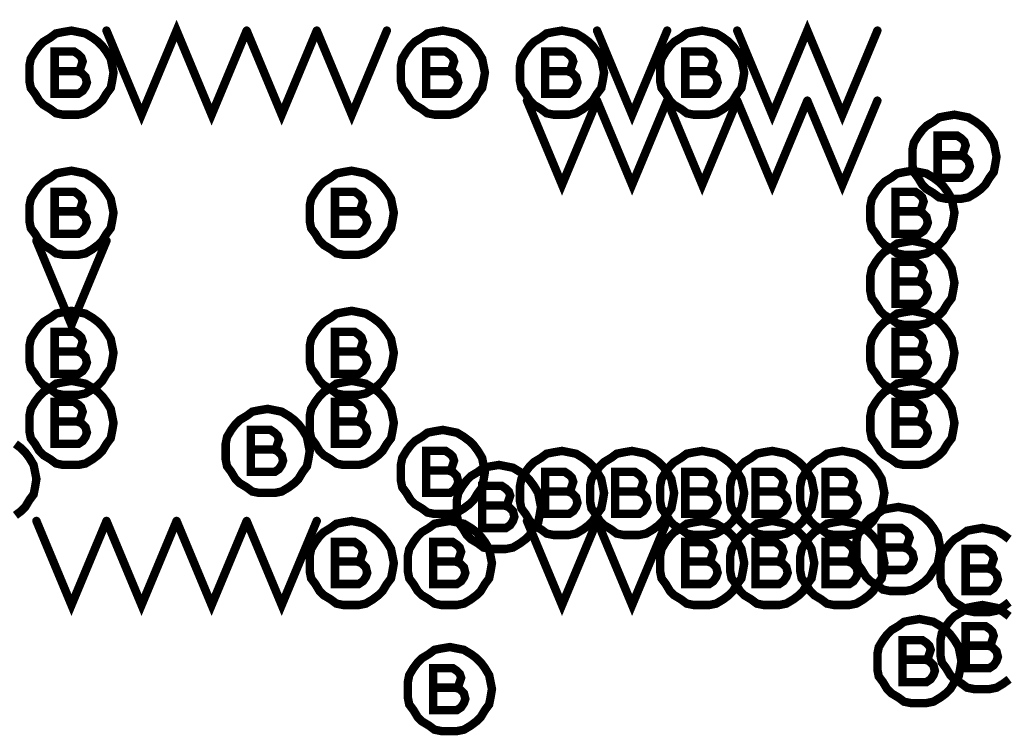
# Model space of a CAD drawing. Extents: x 28 to 61, y 24.9 to 46.
# Tile 30 of 96: x 35.5 to 36.2, y 32.7 to 33.2. Entities that reach past the tile are written whole.
import ezdxf

# ---------------------------------------------------------------- set-up
doc = ezdxf.new("R2010")
doc.units = 0
doc.layers.add('1', color=2, linetype='CONTINUOUS')

msp = doc.modelspace()

# ---------------------------------------------------------------- linework, layer by layer
at = {"layer": '1', "const_width": 0.006}
for points in [[(35.58, 33.19), (35.605, 33.13), (35.63, 33.19), (35.655, 33.13), (35.68, 33.19)], [(36.03, 33.19), (36.055, 33.13), (36.08, 33.19), (36.105, 33.13), (36.13, 33.19)], [(35.585, 33.16), (35.584, 33.165), (35.583, 33.17), (35.58, 33.175), (35.577, 33.179), (35.574, 33.182), (35.57, 33.185), (35.565, 33.188), (35.56, 33.189), (35.555, 33.19), (35.549, 33.189), (35.544, 33.188), (35.54, 33.185), (35.535, 33.182), (35.532, 33.179), (35.529, 33.175), (35.526, 33.17), (35.525, 33.165), (35.525, 33.16), (35.525, 33.154), (35.526, 33.149), (35.529, 33.145), (35.532, 33.14), (35.535, 33.137), (35.54, 33.134), (35.544, 33.131), (35.549, 33.13), (35.555, 33.13), (35.56, 33.13), (35.565, 33.131), (35.57, 33.134), (35.574, 33.137), (35.577, 33.14), (35.58, 33.145), (35.583, 33.149), (35.584, 33.154), (35.585, 33.16)], [(35.68, 33.19), (35.705, 33.13), (35.73, 33.19)], [(35.73, 33.19), (35.755, 33.13), (35.78, 33.19)], [(35.85, 33.16), (35.849, 33.165), (35.848, 33.17), (35.845, 33.175), (35.842, 33.179), (35.839, 33.182), (35.835, 33.185), (35.83, 33.188), (35.825, 33.189), (35.82, 33.19), (35.814, 33.189), (35.809, 33.188), (35.805, 33.185), (35.8, 33.182), (35.797, 33.179), (35.794, 33.175), (35.791, 33.17), (35.79, 33.165), (35.79, 33.16), (35.79, 33.154), (35.791, 33.149), (35.794, 33.145), (35.797, 33.14), (35.8, 33.137), (35.805, 33.134), (35.809, 33.131), (35.814, 33.13), (35.82, 33.13), (35.825, 33.13), (35.83, 33.131), (35.835, 33.134), (35.839, 33.137), (35.842, 33.14), (35.845, 33.145), (35.848, 33.149), (35.849, 33.154), (35.85, 33.16)], [(35.935, 33.16), (35.934, 33.165), (35.933, 33.17), (35.93, 33.175), (35.927, 33.179), (35.924, 33.182), (35.92, 33.185), (35.915, 33.188), (35.91, 33.189), (35.905, 33.19), (35.899, 33.189), (35.894, 33.188), (35.89, 33.185), (35.885, 33.182), (35.882, 33.179), (35.879, 33.175), (35.876, 33.17), (35.875, 33.165), (35.875, 33.16), (35.875, 33.154), (35.876, 33.149), (35.879, 33.145), (35.882, 33.14), (35.885, 33.137), (35.89, 33.134), (35.894, 33.131), (35.899, 33.13), (35.905, 33.13), (35.91, 33.13), (35.915, 33.131), (35.92, 33.134), (35.924, 33.137), (35.927, 33.14), (35.93, 33.145), (35.933, 33.149), (35.934, 33.154), (35.935, 33.16)], [(35.93, 33.19), (35.955, 33.13), (35.98, 33.19)], [(36.035, 33.16), (36.034, 33.165), (36.033, 33.17), (36.03, 33.175), (36.027, 33.179), (36.024, 33.182), (36.02, 33.185), (36.015, 33.188), (36.01, 33.189), (36.005, 33.19), (35.999, 33.189), (35.994, 33.188), (35.99, 33.185), (35.985, 33.182), (35.982, 33.179), (35.979, 33.175), (35.976, 33.17), (35.975, 33.165), (35.975, 33.16), (35.975, 33.154), (35.976, 33.149), (35.979, 33.145), (35.982, 33.14), (35.985, 33.137), (35.99, 33.134), (35.994, 33.131), (35.999, 33.13), (36.005, 33.13), (36.01, 33.13), (36.015, 33.131), (36.02, 33.134), (36.024, 33.137), (36.027, 33.14), (36.03, 33.145), (36.033, 33.149), (36.034, 33.154), (36.035, 33.16)], [(35.559, 33.161), (35.561, 33.162), (35.562, 33.165), (35.563, 33.168), (35.562, 33.171), (35.56, 33.173), (35.557, 33.175), (35.543, 33.175), (35.543, 33.145), (35.56, 33.145), (35.563, 33.147), (35.565, 33.15), (35.566, 33.153), (35.565, 33.157), (35.562, 33.16), (35.559, 33.161), (35.543, 33.161)], [(35.824, 33.161), (35.826, 33.162), (35.827, 33.165), (35.828, 33.168), (35.827, 33.171), (35.825, 33.173), (35.822, 33.175), (35.808, 33.175), (35.808, 33.145), (35.825, 33.145), (35.828, 33.147), (35.83, 33.15), (35.831, 33.153), (35.83, 33.157), (35.827, 33.16), (35.824, 33.161), (35.808, 33.161)], [(35.909, 33.161), (35.911, 33.162), (35.912, 33.165), (35.913, 33.168), (35.912, 33.171), (35.91, 33.173), (35.907, 33.175), (35.893, 33.175), (35.893, 33.145), (35.91, 33.145), (35.913, 33.147), (35.915, 33.15), (35.916, 33.153), (35.915, 33.157), (35.912, 33.16), (35.909, 33.161), (35.893, 33.161)], [(36.009, 33.161), (36.011, 33.162), (36.012, 33.165), (36.013, 33.168), (36.012, 33.171), (36.01, 33.173), (36.007, 33.175), (35.993, 33.175), (35.993, 33.145), (36.01, 33.145), (36.013, 33.147), (36.015, 33.15), (36.016, 33.153), (36.015, 33.157), (36.012, 33.16), (36.009, 33.161), (35.993, 33.161)], [(35.88, 33.14), (35.905, 33.08), (35.93, 33.14)], [(35.93, 33.14), (35.955, 33.08), (35.98, 33.14)], [(35.98, 33.14), (36.005, 33.08), (36.03, 33.14)], [(36.03, 33.14), (36.055, 33.08), (36.08, 33.14)], [(36.08, 33.14), (36.105, 33.08), (36.13, 33.14)], [(36.215, 33.1), (36.214, 33.105), (36.213, 33.11), (36.21, 33.115), (36.207, 33.119), (36.204, 33.122), (36.2, 33.125), (36.195, 33.128), (36.19, 33.129), (36.185, 33.13), (36.179, 33.129), (36.174, 33.128), (36.17, 33.125), (36.165, 33.122), (36.162, 33.119), (36.159, 33.115), (36.156, 33.11), (36.155, 33.105), (36.155, 33.1), (36.155, 33.094), (36.156, 33.089), (36.159, 33.085), (36.162, 33.08), (36.165, 33.077), (36.17, 33.074), (36.174, 33.071), (36.179, 33.07), (36.185, 33.07), (36.19, 33.07), (36.195, 33.071), (36.2, 33.074), (36.204, 33.077), (36.207, 33.08), (36.21, 33.085), (36.213, 33.089), (36.214, 33.094), (36.215, 33.1)], [(36.189, 33.101), (36.191, 33.102), (36.192, 33.105), (36.193, 33.108), (36.192, 33.111), (36.19, 33.113), (36.187, 33.115), (36.173, 33.115), (36.173, 33.085), (36.19, 33.085), (36.193, 33.087), (36.195, 33.09), (36.196, 33.093), (36.195, 33.097), (36.192, 33.1), (36.189, 33.101), (36.173, 33.101)], [(35.585, 33.06), (35.584, 33.065), (35.583, 33.07), (35.58, 33.075), (35.577, 33.079), (35.574, 33.082), (35.57, 33.085), (35.565, 33.088), (35.56, 33.089), (35.555, 33.09), (35.549, 33.089), (35.544, 33.088), (35.54, 33.085), (35.535, 33.082), (35.532, 33.079), (35.529, 33.075), (35.526, 33.07), (35.525, 33.065), (35.525, 33.06), (35.525, 33.054), (35.526, 33.049), (35.529, 33.045), (35.532, 33.04), (35.535, 33.037), (35.54, 33.034), (35.544, 33.031), (35.549, 33.03), (35.555, 33.03), (35.56, 33.03), (35.565, 33.031), (35.57, 33.034), (35.574, 33.037), (35.577, 33.04), (35.58, 33.045), (35.583, 33.049), (35.584, 33.054), (35.585, 33.06)], [(35.785, 33.06), (35.784, 33.065), (35.783, 33.07), (35.78, 33.075), (35.777, 33.079), (35.774, 33.082), (35.77, 33.085), (35.765, 33.088), (35.76, 33.089), (35.755, 33.09), (35.749, 33.089), (35.744, 33.088), (35.74, 33.085), (35.735, 33.082), (35.732, 33.079), (35.729, 33.075), (35.726, 33.07), (35.725, 33.065), (35.725, 33.06), (35.725, 33.054), (35.726, 33.049), (35.729, 33.045), (35.732, 33.04), (35.735, 33.037), (35.74, 33.034), (35.744, 33.031), (35.749, 33.03), (35.755, 33.03), (35.76, 33.03), (35.765, 33.031), (35.77, 33.034), (35.774, 33.037), (35.777, 33.04), (35.78, 33.045), (35.783, 33.049), (35.784, 33.054), (35.785, 33.06)], [(36.185, 33.06), (36.184, 33.065), (36.183, 33.07), (36.18, 33.075), (36.177, 33.079), (36.174, 33.082), (36.17, 33.085), (36.165, 33.088), (36.16, 33.089), (36.155, 33.09), (36.149, 33.089), (36.144, 33.088), (36.14, 33.085), (36.135, 33.082), (36.132, 33.079), (36.129, 33.075), (36.126, 33.07), (36.125, 33.065), (36.125, 33.06), (36.125, 33.054), (36.126, 33.049), (36.129, 33.045), (36.132, 33.04), (36.135, 33.037), (36.14, 33.034), (36.144, 33.031), (36.149, 33.03), (36.155, 33.03), (36.16, 33.03), (36.165, 33.031), (36.17, 33.034), (36.174, 33.037), (36.177, 33.04), (36.18, 33.045), (36.183, 33.049), (36.184, 33.054), (36.185, 33.06)], [(35.559, 33.061), (35.561, 33.062), (35.562, 33.065), (35.563, 33.068), (35.562, 33.071), (35.56, 33.073), (35.557, 33.075), (35.543, 33.075), (35.543, 33.045), (35.56, 33.045), (35.563, 33.047), (35.565, 33.05), (35.566, 33.053), (35.565, 33.057), (35.562, 33.06), (35.559, 33.061), (35.543, 33.061)], [(35.759, 33.061), (35.761, 33.062), (35.762, 33.065), (35.763, 33.068), (35.762, 33.071), (35.76, 33.073), (35.757, 33.075), (35.743, 33.075), (35.743, 33.045), (35.76, 33.045), (35.763, 33.047), (35.765, 33.05), (35.766, 33.053), (35.765, 33.057), (35.762, 33.06), (35.759, 33.061), (35.743, 33.061)], [(36.159, 33.061), (36.161, 33.062), (36.162, 33.065), (36.163, 33.068), (36.162, 33.071), (36.16, 33.073), (36.157, 33.075), (36.143, 33.075), (36.143, 33.045), (36.16, 33.045), (36.163, 33.047), (36.165, 33.05), (36.166, 33.053), (36.165, 33.057), (36.162, 33.06), (36.159, 33.061), (36.143, 33.061)], [(35.53, 33.04), (35.555, 32.98), (35.58, 33.04)], [(36.185, 33.01), (36.184, 33.015), (36.183, 33.02), (36.18, 33.025), (36.177, 33.029), (36.174, 33.032), (36.17, 33.035), (36.165, 33.038), (36.16, 33.039), (36.155, 33.04), (36.149, 33.039), (36.144, 33.038), (36.14, 33.035), (36.135, 33.032), (36.132, 33.029), (36.129, 33.025), (36.126, 33.02), (36.125, 33.015), (36.125, 33.01), (36.125, 33.004), (36.126, 32.999), (36.129, 32.995), (36.132, 32.99), (36.135, 32.987), (36.14, 32.984), (36.144, 32.981), (36.149, 32.98), (36.155, 32.98), (36.16, 32.98), (36.165, 32.981), (36.17, 32.984), (36.174, 32.987), (36.177, 32.99), (36.18, 32.995), (36.183, 32.999), (36.184, 33.004), (36.185, 33.01)], [(36.159, 33.011), (36.161, 33.012), (36.162, 33.015), (36.163, 33.018), (36.162, 33.021), (36.16, 33.023), (36.157, 33.025), (36.143, 33.025), (36.143, 32.995), (36.16, 32.995), (36.163, 32.997), (36.165, 33), (36.166, 33.003), (36.165, 33.007), (36.162, 33.01), (36.159, 33.011), (36.143, 33.011)], [(35.585, 32.96), (35.584, 32.965), (35.583, 32.97), (35.58, 32.975), (35.577, 32.979), (35.574, 32.982), (35.57, 32.985), (35.565, 32.988), (35.56, 32.989), (35.555, 32.99), (35.549, 32.989), (35.544, 32.988), (35.54, 32.985), (35.535, 32.982), (35.532, 32.979), (35.529, 32.975), (35.526, 32.97), (35.525, 32.965), (35.525, 32.96), (35.525, 32.954), (35.526, 32.949), (35.529, 32.945), (35.532, 32.94), (35.535, 32.937), (35.54, 32.934), (35.544, 32.931), (35.549, 32.93), (35.555, 32.93), (35.56, 32.93), (35.565, 32.931), (35.57, 32.934), (35.574, 32.937), (35.577, 32.94), (35.58, 32.945), (35.583, 32.949), (35.584, 32.954), (35.585, 32.96)], [(35.785, 32.96), (35.784, 32.965), (35.783, 32.97), (35.78, 32.975), (35.777, 32.979), (35.774, 32.982), (35.77, 32.985), (35.765, 32.988), (35.76, 32.989), (35.755, 32.99), (35.749, 32.989), (35.744, 32.988), (35.74, 32.985), (35.735, 32.982), (35.732, 32.979), (35.729, 32.975), (35.726, 32.97), (35.725, 32.965), (35.725, 32.96), (35.725, 32.954), (35.726, 32.949), (35.729, 32.945), (35.732, 32.94), (35.735, 32.937), (35.74, 32.934), (35.744, 32.931), (35.749, 32.93), (35.755, 32.93), (35.76, 32.93), (35.765, 32.931), (35.77, 32.934), (35.774, 32.937), (35.777, 32.94), (35.78, 32.945), (35.783, 32.949), (35.784, 32.954), (35.785, 32.96)], [(36.185, 32.96), (36.184, 32.965), (36.183, 32.97), (36.18, 32.975), (36.177, 32.979), (36.174, 32.982), (36.17, 32.985), (36.165, 32.988), (36.16, 32.989), (36.155, 32.99), (36.149, 32.989), (36.144, 32.988), (36.14, 32.985), (36.135, 32.982), (36.132, 32.979), (36.129, 32.975), (36.126, 32.97), (36.125, 32.965), (36.125, 32.96), (36.125, 32.954), (36.126, 32.949), (36.129, 32.945), (36.132, 32.94), (36.135, 32.937), (36.14, 32.934), (36.144, 32.931), (36.149, 32.93), (36.155, 32.93), (36.16, 32.93), (36.165, 32.931), (36.17, 32.934), (36.174, 32.937), (36.177, 32.94), (36.18, 32.945), (36.183, 32.949), (36.184, 32.954), (36.185, 32.96)], [(35.559, 32.961), (35.561, 32.962), (35.562, 32.965), (35.563, 32.968), (35.562, 32.971), (35.56, 32.973), (35.557, 32.975), (35.543, 32.975), (35.543, 32.945), (35.56, 32.945), (35.563, 32.947), (35.565, 32.95), (35.566, 32.953), (35.565, 32.957), (35.562, 32.96), (35.559, 32.961), (35.543, 32.961)], [(35.759, 32.961), (35.761, 32.962), (35.762, 32.965), (35.763, 32.968), (35.762, 32.971), (35.76, 32.973), (35.757, 32.975), (35.743, 32.975), (35.743, 32.945), (35.76, 32.945), (35.763, 32.947), (35.765, 32.95), (35.766, 32.953), (35.765, 32.957), (35.762, 32.96), (35.759, 32.961), (35.743, 32.961)], [(36.159, 32.961), (36.161, 32.962), (36.162, 32.965), (36.163, 32.968), (36.162, 32.971), (36.16, 32.973), (36.157, 32.975), (36.143, 32.975), (36.143, 32.945), (36.16, 32.945), (36.163, 32.947), (36.165, 32.95), (36.166, 32.953), (36.165, 32.957), (36.162, 32.96), (36.159, 32.961), (36.143, 32.961)], [(35.585, 32.91), (35.584, 32.915), (35.583, 32.92), (35.58, 32.925), (35.577, 32.929), (35.574, 32.932), (35.57, 32.935), (35.565, 32.938), (35.56, 32.939), (35.555, 32.94), (35.549, 32.939), (35.544, 32.938), (35.54, 32.935), (35.535, 32.932), (35.532, 32.929), (35.529, 32.925), (35.526, 32.92), (35.525, 32.915), (35.525, 32.91), (35.525, 32.904), (35.526, 32.899), (35.529, 32.895), (35.532, 32.89), (35.535, 32.887), (35.54, 32.884), (35.544, 32.881), (35.549, 32.88), (35.555, 32.88), (35.56, 32.88), (35.565, 32.881), (35.57, 32.884), (35.574, 32.887), (35.577, 32.89), (35.58, 32.895), (35.583, 32.899), (35.584, 32.904), (35.585, 32.91)], [(35.785, 32.91), (35.784, 32.915), (35.783, 32.92), (35.78, 32.925), (35.777, 32.929), (35.774, 32.932), (35.77, 32.935), (35.765, 32.938), (35.76, 32.939), (35.755, 32.94), (35.749, 32.939), (35.744, 32.938), (35.74, 32.935), (35.735, 32.932), (35.732, 32.929), (35.729, 32.925), (35.726, 32.92), (35.725, 32.915), (35.725, 32.91), (35.725, 32.904), (35.726, 32.899), (35.729, 32.895), (35.732, 32.89), (35.735, 32.887), (35.74, 32.884), (35.744, 32.881), (35.749, 32.88), (35.755, 32.88), (35.76, 32.88), (35.765, 32.881), (35.77, 32.884), (35.774, 32.887), (35.777, 32.89), (35.78, 32.895), (35.783, 32.899), (35.784, 32.904), (35.785, 32.91)], [(36.185, 32.91), (36.184, 32.915), (36.183, 32.92), (36.18, 32.925), (36.177, 32.929), (36.174, 32.932), (36.17, 32.935), (36.165, 32.938), (36.16, 32.939), (36.155, 32.94), (36.149, 32.939), (36.144, 32.938), (36.14, 32.935), (36.135, 32.932), (36.132, 32.929), (36.129, 32.925), (36.126, 32.92), (36.125, 32.915), (36.125, 32.91), (36.125, 32.904), (36.126, 32.899), (36.129, 32.895), (36.132, 32.89), (36.135, 32.887), (36.14, 32.884), (36.144, 32.881), (36.149, 32.88), (36.155, 32.88), (36.16, 32.88), (36.165, 32.881), (36.17, 32.884), (36.174, 32.887), (36.177, 32.89), (36.18, 32.895), (36.183, 32.899), (36.184, 32.904), (36.185, 32.91)], [(35.559, 32.911), (35.561, 32.912), (35.562, 32.915), (35.563, 32.918), (35.562, 32.921), (35.56, 32.923), (35.557, 32.925), (35.543, 32.925), (35.543, 32.895), (35.56, 32.895), (35.563, 32.897), (35.565, 32.9), (35.566, 32.903), (35.565, 32.907), (35.562, 32.91), (35.559, 32.911), (35.543, 32.911)], [(35.759, 32.911), (35.761, 32.912), (35.762, 32.915), (35.763, 32.918), (35.762, 32.921), (35.76, 32.923), (35.757, 32.925), (35.743, 32.925), (35.743, 32.895), (35.76, 32.895), (35.763, 32.897), (35.765, 32.9), (35.766, 32.903), (35.765, 32.907), (35.762, 32.91), (35.759, 32.911), (35.743, 32.911)], [(36.159, 32.911), (36.161, 32.912), (36.162, 32.915), (36.163, 32.918), (36.162, 32.921), (36.16, 32.923), (36.157, 32.925), (36.143, 32.925), (36.143, 32.895), (36.16, 32.895), (36.163, 32.897), (36.165, 32.9), (36.166, 32.903), (36.165, 32.907), (36.162, 32.91), (36.159, 32.911), (36.143, 32.911)], [(35.725, 32.89), (35.724, 32.895), (35.723, 32.9), (35.72, 32.905), (35.717, 32.909), (35.714, 32.912), (35.71, 32.915), (35.705, 32.918), (35.7, 32.919), (35.695, 32.92), (35.689, 32.919), (35.684, 32.918), (35.68, 32.915), (35.675, 32.912), (35.672, 32.909), (35.669, 32.905), (35.666, 32.9), (35.665, 32.895), (35.665, 32.89), (35.665, 32.884), (35.666, 32.879), (35.669, 32.875), (35.672, 32.87), (35.675, 32.867), (35.68, 32.864), (35.684, 32.861), (35.689, 32.86), (35.695, 32.86), (35.7, 32.86), (35.705, 32.861), (35.71, 32.864), (35.714, 32.867), (35.717, 32.87), (35.72, 32.875), (35.723, 32.879), (35.724, 32.884), (35.725, 32.89)], [(35.699, 32.891), (35.701, 32.892), (35.702, 32.895), (35.703, 32.898), (35.702, 32.901), (35.7, 32.903), (35.697, 32.905), (35.683, 32.905), (35.683, 32.875), (35.7, 32.875), (35.703, 32.877), (35.705, 32.88), (35.706, 32.883), (35.705, 32.887), (35.702, 32.89), (35.699, 32.891), (35.683, 32.891)], [(35.85, 32.875), (35.849, 32.88), (35.848, 32.885), (35.845, 32.89), (35.842, 32.894), (35.839, 32.897), (35.835, 32.9), (35.83, 32.903), (35.825, 32.904), (35.82, 32.905), (35.814, 32.904), (35.809, 32.903), (35.805, 32.9), (35.8, 32.897), (35.797, 32.894), (35.794, 32.89), (35.791, 32.885), (35.79, 32.88), (35.79, 32.875), (35.79, 32.869), (35.791, 32.864), (35.794, 32.86), (35.797, 32.855), (35.8, 32.852), (35.805, 32.849), (35.809, 32.846), (35.814, 32.845), (35.82, 32.845), (35.825, 32.845), (35.83, 32.846), (35.835, 32.849), (35.839, 32.852), (35.842, 32.855), (35.845, 32.86), (35.848, 32.864), (35.849, 32.869), (35.85, 32.875)], [(35.53, 32.87), (35.529, 32.875), (35.528, 32.88), (35.525, 32.885), (35.522, 32.889), (35.519, 32.892), (35.515, 32.895)], [(35.824, 32.876), (35.826, 32.877), (35.827, 32.88), (35.828, 32.883), (35.827, 32.886), (35.825, 32.888), (35.822, 32.89), (35.808, 32.89), (35.808, 32.86), (35.825, 32.86), (35.828, 32.862), (35.83, 32.865), (35.831, 32.868), (35.83, 32.872), (35.827, 32.875), (35.824, 32.876), (35.808, 32.876)], [(35.935, 32.86), (35.934, 32.865), (35.933, 32.87), (35.93, 32.875), (35.927, 32.879), (35.924, 32.882), (35.92, 32.885), (35.915, 32.888), (35.91, 32.889), (35.905, 32.89), (35.899, 32.889), (35.894, 32.888), (35.89, 32.885), (35.885, 32.882), (35.882, 32.879), (35.879, 32.875), (35.876, 32.87), (35.875, 32.865), (35.875, 32.86), (35.875, 32.854), (35.876, 32.849), (35.879, 32.845), (35.882, 32.84), (35.885, 32.837), (35.89, 32.834), (35.894, 32.831), (35.899, 32.83), (35.905, 32.83), (35.91, 32.83), (35.915, 32.831), (35.92, 32.834), (35.924, 32.837), (35.927, 32.84), (35.93, 32.845), (35.933, 32.849), (35.934, 32.854), (35.935, 32.86)], [(35.985, 32.86), (35.984, 32.865), (35.983, 32.87), (35.98, 32.875), (35.977, 32.879), (35.974, 32.882), (35.97, 32.885), (35.965, 32.888), (35.96, 32.889), (35.955, 32.89), (35.949, 32.889), (35.944, 32.888), (35.94, 32.885), (35.935, 32.882), (35.932, 32.879), (35.929, 32.875), (35.926, 32.87), (35.925, 32.865), (35.925, 32.86), (35.925, 32.854), (35.926, 32.849), (35.929, 32.845), (35.932, 32.84), (35.935, 32.837), (35.94, 32.834), (35.944, 32.831), (35.949, 32.83), (35.955, 32.83), (35.96, 32.83), (35.965, 32.831), (35.97, 32.834), (35.974, 32.837), (35.977, 32.84), (35.98, 32.845), (35.983, 32.849), (35.984, 32.854), (35.985, 32.86)], [(36.035, 32.86), (36.034, 32.865), (36.033, 32.87), (36.03, 32.875), (36.027, 32.879), (36.024, 32.882), (36.02, 32.885), (36.015, 32.888), (36.01, 32.889), (36.005, 32.89), (35.999, 32.889), (35.994, 32.888), (35.99, 32.885), (35.985, 32.882), (35.982, 32.879), (35.979, 32.875), (35.976, 32.87), (35.975, 32.865), (35.975, 32.86), (35.975, 32.854), (35.976, 32.849), (35.979, 32.845), (35.982, 32.84), (35.985, 32.837), (35.99, 32.834), (35.994, 32.831), (35.999, 32.83), (36.005, 32.83), (36.01, 32.83), (36.015, 32.831), (36.02, 32.834), (36.024, 32.837), (36.027, 32.84), (36.03, 32.845), (36.033, 32.849), (36.034, 32.854), (36.035, 32.86)], [(36.085, 32.86), (36.084, 32.865), (36.083, 32.87), (36.08, 32.875), (36.077, 32.879), (36.074, 32.882), (36.07, 32.885), (36.065, 32.888), (36.06, 32.889), (36.055, 32.89), (36.049, 32.889), (36.044, 32.888), (36.04, 32.885), (36.035, 32.882), (36.032, 32.879), (36.029, 32.875), (36.026, 32.87), (36.025, 32.865), (36.025, 32.86), (36.025, 32.854), (36.026, 32.849), (36.029, 32.845), (36.032, 32.84), (36.035, 32.837), (36.04, 32.834), (36.044, 32.831), (36.049, 32.83), (36.055, 32.83), (36.06, 32.83), (36.065, 32.831), (36.07, 32.834), (36.074, 32.837), (36.077, 32.84), (36.08, 32.845), (36.083, 32.849), (36.084, 32.854), (36.085, 32.86)], [(36.135, 32.86), (36.134, 32.865), (36.133, 32.87), (36.13, 32.875), (36.127, 32.879), (36.124, 32.882), (36.12, 32.885), (36.115, 32.888), (36.11, 32.889), (36.105, 32.89), (36.099, 32.889), (36.094, 32.888), (36.09, 32.885), (36.085, 32.882), (36.082, 32.879), (36.079, 32.875), (36.076, 32.87), (36.075, 32.865), (36.075, 32.86), (36.075, 32.854), (36.076, 32.849), (36.079, 32.845), (36.082, 32.84), (36.085, 32.837), (36.09, 32.834), (36.094, 32.831), (36.099, 32.83), (36.105, 32.83), (36.11, 32.83), (36.115, 32.831), (36.12, 32.834), (36.124, 32.837), (36.127, 32.84), (36.13, 32.845), (36.133, 32.849), (36.134, 32.854), (36.135, 32.86)], [(35.89, 32.85), (35.889, 32.855), (35.888, 32.86), (35.885, 32.865), (35.882, 32.869), (35.879, 32.872), (35.875, 32.875), (35.87, 32.878), (35.865, 32.879), (35.86, 32.88), (35.854, 32.879), (35.849, 32.878), (35.845, 32.875), (35.84, 32.872), (35.837, 32.869), (35.834, 32.865), (35.831, 32.86), (35.83, 32.855), (35.83, 32.85), (35.83, 32.844), (35.831, 32.839), (35.834, 32.835), (35.837, 32.83), (35.84, 32.827), (35.845, 32.824), (35.849, 32.821), (35.854, 32.82), (35.86, 32.82), (35.865, 32.82), (35.87, 32.821), (35.875, 32.824), (35.879, 32.827), (35.882, 32.83), (35.885, 32.835), (35.888, 32.839), (35.889, 32.844), (35.89, 32.85)], [(35.909, 32.861), (35.911, 32.862), (35.912, 32.865), (35.913, 32.868), (35.912, 32.871), (35.91, 32.873), (35.907, 32.875), (35.893, 32.875), (35.893, 32.845), (35.91, 32.845), (35.913, 32.847), (35.915, 32.85), (35.916, 32.853), (35.915, 32.857), (35.912, 32.86), (35.909, 32.861), (35.893, 32.861)], [(35.959, 32.861), (35.961, 32.862), (35.962, 32.865), (35.963, 32.868), (35.962, 32.871), (35.96, 32.873), (35.957, 32.875), (35.943, 32.875), (35.943, 32.845), (35.96, 32.845), (35.963, 32.847), (35.965, 32.85), (35.966, 32.853), (35.965, 32.857), (35.962, 32.86), (35.959, 32.861), (35.943, 32.861)], [(36.009, 32.861), (36.011, 32.862), (36.012, 32.865), (36.013, 32.868), (36.012, 32.871), (36.01, 32.873), (36.007, 32.875), (35.993, 32.875), (35.993, 32.845), (36.01, 32.845), (36.013, 32.847), (36.015, 32.85), (36.016, 32.853), (36.015, 32.857), (36.012, 32.86), (36.009, 32.861), (35.993, 32.861)], [(36.059, 32.861), (36.061, 32.862), (36.062, 32.865), (36.063, 32.868), (36.062, 32.871), (36.06, 32.873), (36.057, 32.875), (36.043, 32.875), (36.043, 32.845), (36.06, 32.845), (36.063, 32.847), (36.065, 32.85), (36.066, 32.853), (36.065, 32.857), (36.062, 32.86), (36.059, 32.861), (36.043, 32.861)], [(36.109, 32.861), (36.111, 32.862), (36.112, 32.865), (36.113, 32.868), (36.112, 32.871), (36.11, 32.873), (36.107, 32.875), (36.093, 32.875), (36.093, 32.845), (36.11, 32.845), (36.113, 32.847), (36.115, 32.85), (36.116, 32.853), (36.115, 32.857), (36.112, 32.86), (36.109, 32.861), (36.093, 32.861)], [(35.515, 32.844), (35.519, 32.847), (35.522, 32.85), (35.525, 32.855), (35.528, 32.859), (35.529, 32.864), (35.53, 32.87)], [(35.864, 32.851), (35.866, 32.852), (35.867, 32.855), (35.868, 32.858), (35.867, 32.861), (35.865, 32.863), (35.862, 32.865), (35.848, 32.865), (35.848, 32.835), (35.865, 32.835), (35.868, 32.837), (35.87, 32.84), (35.871, 32.843), (35.87, 32.847), (35.867, 32.85), (35.864, 32.851), (35.848, 32.851)], [(36.175, 32.82), (36.174, 32.825), (36.173, 32.83), (36.17, 32.835), (36.167, 32.839), (36.164, 32.842), (36.16, 32.845), (36.155, 32.848), (36.15, 32.849), (36.145, 32.85), (36.139, 32.849), (36.134, 32.848), (36.13, 32.845), (36.125, 32.842), (36.122, 32.839), (36.119, 32.835), (36.116, 32.83), (36.115, 32.825), (36.115, 32.82), (36.115, 32.814), (36.116, 32.809), (36.119, 32.805), (36.122, 32.8), (36.125, 32.797), (36.13, 32.794), (36.134, 32.791), (36.139, 32.79), (36.145, 32.79), (36.15, 32.79), (36.155, 32.791), (36.16, 32.794), (36.164, 32.797), (36.167, 32.8), (36.17, 32.805), (36.173, 32.809), (36.174, 32.814), (36.175, 32.82)], [(35.53, 32.84), (35.555, 32.78), (35.58, 32.84)], [(35.58, 32.84), (35.605, 32.78), (35.63, 32.84)], [(35.63, 32.84), (35.655, 32.78), (35.68, 32.84)], [(35.68, 32.84), (35.705, 32.78), (35.73, 32.84)], [(35.785, 32.81), (35.784, 32.815), (35.783, 32.82), (35.78, 32.825), (35.777, 32.829), (35.774, 32.832), (35.77, 32.835), (35.765, 32.838), (35.76, 32.839), (35.755, 32.84), (35.749, 32.839), (35.744, 32.838), (35.74, 32.835), (35.735, 32.832), (35.732, 32.829), (35.729, 32.825), (35.726, 32.82), (35.725, 32.815), (35.725, 32.81), (35.725, 32.804), (35.726, 32.799), (35.729, 32.795), (35.732, 32.79), (35.735, 32.787), (35.74, 32.784), (35.744, 32.781), (35.749, 32.78), (35.755, 32.78), (35.76, 32.78), (35.765, 32.781), (35.77, 32.784), (35.774, 32.787), (35.777, 32.79), (35.78, 32.795), (35.783, 32.799), (35.784, 32.804), (35.785, 32.81)], [(35.855, 32.81), (35.854, 32.815), (35.853, 32.82), (35.85, 32.825), (35.847, 32.829), (35.844, 32.832), (35.84, 32.835), (35.835, 32.838), (35.83, 32.839), (35.825, 32.84), (35.819, 32.839), (35.814, 32.838), (35.81, 32.835), (35.805, 32.832), (35.802, 32.829), (35.799, 32.825), (35.796, 32.82), (35.795, 32.815), (35.795, 32.81), (35.795, 32.804), (35.796, 32.799), (35.799, 32.795), (35.802, 32.79), (35.805, 32.787), (35.81, 32.784), (35.814, 32.781), (35.819, 32.78), (35.825, 32.78), (35.83, 32.78), (35.835, 32.781), (35.84, 32.784), (35.844, 32.787), (35.847, 32.79), (35.85, 32.795), (35.853, 32.799), (35.854, 32.804), (35.855, 32.81)], [(35.88, 32.84), (35.905, 32.78), (35.93, 32.84), (35.955, 32.78), (35.98, 32.84)], [(36.035, 32.81), (36.034, 32.815), (36.033, 32.82), (36.03, 32.825), (36.027, 32.829), (36.024, 32.832), (36.02, 32.835), (36.015, 32.838), (36.01, 32.839), (36.005, 32.84), (35.999, 32.839), (35.994, 32.838), (35.99, 32.835), (35.985, 32.832), (35.982, 32.829), (35.979, 32.825), (35.976, 32.82), (35.975, 32.815), (35.975, 32.81), (35.975, 32.804), (35.976, 32.799), (35.979, 32.795), (35.982, 32.79), (35.985, 32.787), (35.99, 32.784), (35.994, 32.781), (35.999, 32.78), (36.005, 32.78), (36.01, 32.78), (36.015, 32.781), (36.02, 32.784), (36.024, 32.787), (36.027, 32.79), (36.03, 32.795), (36.033, 32.799), (36.034, 32.804), (36.035, 32.81)], [(36.085, 32.81), (36.084, 32.815), (36.083, 32.82), (36.08, 32.825), (36.077, 32.829), (36.074, 32.832), (36.07, 32.835), (36.065, 32.838), (36.06, 32.839), (36.055, 32.84), (36.049, 32.839), (36.044, 32.838), (36.04, 32.835), (36.035, 32.832), (36.032, 32.829), (36.029, 32.825), (36.026, 32.82), (36.025, 32.815), (36.025, 32.81), (36.025, 32.804), (36.026, 32.799), (36.029, 32.795), (36.032, 32.79), (36.035, 32.787), (36.04, 32.784), (36.044, 32.781), (36.049, 32.78), (36.055, 32.78), (36.06, 32.78), (36.065, 32.781), (36.07, 32.784), (36.074, 32.787), (36.077, 32.79), (36.08, 32.795), (36.083, 32.799), (36.084, 32.804), (36.085, 32.81)], [(36.135, 32.81), (36.134, 32.815), (36.133, 32.82), (36.13, 32.825), (36.127, 32.829), (36.124, 32.832), (36.12, 32.835), (36.115, 32.838), (36.11, 32.839), (36.105, 32.84), (36.099, 32.839), (36.094, 32.838), (36.09, 32.835), (36.085, 32.832), (36.082, 32.829), (36.079, 32.825), (36.076, 32.82), (36.075, 32.815), (36.075, 32.81), (36.075, 32.804), (36.076, 32.799), (36.079, 32.795), (36.082, 32.79), (36.085, 32.787), (36.09, 32.784), (36.094, 32.781), (36.099, 32.78), (36.105, 32.78), (36.11, 32.78), (36.115, 32.781), (36.12, 32.784), (36.124, 32.787), (36.127, 32.79), (36.13, 32.795), (36.133, 32.799), (36.134, 32.804), (36.135, 32.81)], [(36.149, 32.821), (36.151, 32.822), (36.152, 32.825), (36.153, 32.828), (36.152, 32.831), (36.15, 32.833), (36.147, 32.835), (36.133, 32.835), (36.133, 32.805), (36.15, 32.805), (36.153, 32.807), (36.155, 32.81), (36.156, 32.813), (36.155, 32.817), (36.152, 32.82), (36.149, 32.821), (36.133, 32.821)], [(36.224, 32.827), (36.22, 32.83), (36.215, 32.833), (36.21, 32.834), (36.205, 32.835), (36.199, 32.834), (36.194, 32.833), (36.19, 32.83), (36.185, 32.827), (36.182, 32.824), (36.179, 32.82), (36.176, 32.815), (36.175, 32.81), (36.175, 32.805), (36.175, 32.799), (36.176, 32.794), (36.179, 32.79), (36.182, 32.785), (36.185, 32.782), (36.19, 32.779), (36.194, 32.776), (36.199, 32.775), (36.205, 32.775), (36.21, 32.775), (36.215, 32.776), (36.22, 32.779), (36.224, 32.782)], [(35.759, 32.811), (35.761, 32.812), (35.762, 32.815), (35.763, 32.818), (35.762, 32.821), (35.76, 32.823), (35.757, 32.825), (35.743, 32.825), (35.743, 32.795), (35.76, 32.795), (35.763, 32.797), (35.765, 32.8), (35.766, 32.803), (35.765, 32.807), (35.762, 32.81), (35.759, 32.811), (35.743, 32.811)], [(35.829, 32.811), (35.831, 32.812), (35.832, 32.815), (35.833, 32.818), (35.832, 32.821), (35.83, 32.823), (35.827, 32.825), (35.813, 32.825), (35.813, 32.795), (35.83, 32.795), (35.833, 32.797), (35.835, 32.8), (35.836, 32.803), (35.835, 32.807), (35.832, 32.81), (35.829, 32.811), (35.813, 32.811)], [(36.009, 32.811), (36.011, 32.812), (36.012, 32.815), (36.013, 32.818), (36.012, 32.821), (36.01, 32.823), (36.007, 32.825), (35.993, 32.825), (35.993, 32.795), (36.01, 32.795), (36.013, 32.797), (36.015, 32.8), (36.016, 32.803), (36.015, 32.807), (36.012, 32.81), (36.009, 32.811), (35.993, 32.811)], [(36.059, 32.811), (36.061, 32.812), (36.062, 32.815), (36.063, 32.818), (36.062, 32.821), (36.06, 32.823), (36.057, 32.825), (36.043, 32.825), (36.043, 32.795), (36.06, 32.795), (36.063, 32.797), (36.065, 32.8), (36.066, 32.803), (36.065, 32.807), (36.062, 32.81), (36.059, 32.811), (36.043, 32.811)], [(36.109, 32.811), (36.111, 32.812), (36.112, 32.815), (36.113, 32.818), (36.112, 32.821), (36.11, 32.823), (36.107, 32.825), (36.093, 32.825), (36.093, 32.795), (36.11, 32.795), (36.113, 32.797), (36.115, 32.8), (36.116, 32.803), (36.115, 32.807), (36.112, 32.81), (36.109, 32.811), (36.093, 32.811)], [(36.209, 32.806), (36.211, 32.807), (36.212, 32.81), (36.213, 32.813), (36.212, 32.816), (36.21, 32.818), (36.207, 32.82), (36.193, 32.82), (36.193, 32.79), (36.21, 32.79), (36.213, 32.792), (36.215, 32.795), (36.216, 32.798), (36.215, 32.802), (36.212, 32.805), (36.209, 32.806), (36.193, 32.806)], [(36.224, 32.772), (36.22, 32.775), (36.215, 32.778), (36.21, 32.779), (36.205, 32.78), (36.199, 32.779), (36.194, 32.778), (36.19, 32.775), (36.185, 32.772), (36.182, 32.769), (36.179, 32.765), (36.176, 32.76), (36.175, 32.755), (36.175, 32.75), (36.175, 32.744), (36.176, 32.739), (36.179, 32.735), (36.182, 32.73), (36.185, 32.727), (36.19, 32.724), (36.194, 32.721), (36.199, 32.72), (36.205, 32.72), (36.21, 32.72), (36.215, 32.721), (36.22, 32.724), (36.224, 32.727)], [(36.19, 32.74), (36.189, 32.745), (36.188, 32.75), (36.185, 32.755), (36.182, 32.759), (36.179, 32.762), (36.175, 32.765), (36.17, 32.768), (36.165, 32.769), (36.16, 32.77), (36.154, 32.769), (36.149, 32.768), (36.145, 32.765), (36.14, 32.762), (36.137, 32.759), (36.134, 32.755), (36.131, 32.75), (36.13, 32.745), (36.13, 32.74), (36.13, 32.734), (36.131, 32.729), (36.134, 32.725), (36.137, 32.72), (36.14, 32.717), (36.145, 32.714), (36.149, 32.711), (36.154, 32.71), (36.16, 32.71), (36.165, 32.71), (36.17, 32.711), (36.175, 32.714), (36.179, 32.717), (36.182, 32.72), (36.185, 32.725), (36.188, 32.729), (36.189, 32.734), (36.19, 32.74)], [(36.209, 32.751), (36.211, 32.752), (36.212, 32.755), (36.213, 32.758), (36.212, 32.761), (36.21, 32.763), (36.207, 32.765), (36.193, 32.765), (36.193, 32.735), (36.21, 32.735), (36.213, 32.737), (36.215, 32.74), (36.216, 32.743), (36.215, 32.747), (36.212, 32.75), (36.209, 32.751), (36.193, 32.751)], [(36.164, 32.741), (36.166, 32.742), (36.167, 32.745), (36.168, 32.748), (36.167, 32.751), (36.165, 32.753), (36.162, 32.755), (36.148, 32.755), (36.148, 32.725), (36.165, 32.725), (36.168, 32.727), (36.17, 32.73), (36.171, 32.733), (36.17, 32.737), (36.167, 32.74), (36.164, 32.741), (36.148, 32.741)], [(35.855, 32.72), (35.854, 32.725), (35.853, 32.73), (35.85, 32.735), (35.847, 32.739), (35.844, 32.742), (35.84, 32.745), (35.835, 32.748), (35.83, 32.749), (35.825, 32.75), (35.819, 32.749), (35.814, 32.748), (35.81, 32.745), (35.805, 32.742), (35.802, 32.739), (35.799, 32.735), (35.796, 32.73), (35.795, 32.725), (35.795, 32.72), (35.795, 32.714), (35.796, 32.709), (35.799, 32.705), (35.802, 32.7), (35.805, 32.697), (35.81, 32.694), (35.814, 32.691), (35.819, 32.69), (35.825, 32.69), (35.83, 32.69), (35.835, 32.691), (35.84, 32.694), (35.844, 32.697), (35.847, 32.7), (35.85, 32.705), (35.853, 32.709), (35.854, 32.714), (35.855, 32.72)], [(35.829, 32.721), (35.831, 32.722), (35.832, 32.725), (35.833, 32.728), (35.832, 32.731), (35.83, 32.733), (35.827, 32.735), (35.813, 32.735), (35.813, 32.705), (35.83, 32.705), (35.833, 32.707), (35.835, 32.71), (35.836, 32.713), (35.835, 32.717), (35.832, 32.72), (35.829, 32.721), (35.813, 32.721)]]:
    msp.add_lwpolyline(points, dxfattribs=at)
at = {"layer": '1', "const_width": 0.003}
for points in [[(35.5815, 33.19, 1), (35.5785, 33.19, 1)], [(35.6815, 33.19, 1), (35.6785, 33.19, 1)], [(35.6815, 33.19, 1), (35.6785, 33.19, 1)], [(35.7315, 33.19, 1), (35.7285, 33.19, 1)], [(35.7315, 33.19, 1), (35.7285, 33.19, 1)], [(35.7815, 33.19, 1), (35.7785, 33.19, 1)], [(35.9315, 33.19, 1), (35.9285, 33.19, 1)], [(35.9815, 33.19, 1), (35.9785, 33.19, 1)], [(36.0315, 33.19, 1), (36.0285, 33.19, 1)], [(36.1315, 33.19, 1), (36.1285, 33.19, 1)], [(35.5445, 33.161, 1), (35.5415, 33.161, 1)], [(35.5605, 33.161, 1), (35.5575, 33.161, 1)], [(35.5865, 33.16, 1), (35.5835, 33.16, 1)], [(35.5865, 33.16, 1), (35.5835, 33.16, 1)], [(35.8095, 33.161, 1), (35.8065, 33.161, 1)], [(35.8255, 33.161, 1), (35.8225, 33.161, 1)], [(35.8515, 33.16, 1), (35.8485, 33.16, 1)], [(35.8515, 33.16, 1), (35.8485, 33.16, 1)], [(35.8945, 33.161, 1), (35.8915, 33.161, 1)], [(35.9105, 33.161, 1), (35.9075, 33.161, 1)], [(35.9365, 33.16, 1), (35.9335, 33.16, 1)], [(35.9365, 33.16, 1), (35.9335, 33.16, 1)], [(35.9945, 33.161, 1), (35.9915, 33.161, 1)], [(36.0105, 33.161, 1), (36.0075, 33.161, 1)], [(36.0365, 33.16, 1), (36.0335, 33.16, 1)], [(36.0365, 33.16, 1), (36.0335, 33.16, 1)], [(35.8815, 33.14, 1), (35.8785, 33.14, 1)], [(35.9315, 33.14, 1), (35.9285, 33.14, 1)], [(35.9315, 33.14, 1), (35.9285, 33.14, 1)], [(35.9815, 33.14, 1), (35.9785, 33.14, 1)], [(35.9815, 33.14, 1), (35.9785, 33.14, 1)], [(36.0315, 33.14, 1), (36.0285, 33.14, 1)], [(36.0315, 33.14, 1), (36.0285, 33.14, 1)], [(36.0815, 33.14, 1), (36.0785, 33.14, 1)], [(36.0815, 33.14, 1), (36.0785, 33.14, 1)], [(36.1315, 33.14, 1), (36.1285, 33.14, 1)], [(36.1745, 33.101, 1), (36.1715, 33.101, 1)], [(36.1905, 33.101, 1), (36.1875, 33.101, 1)], [(36.2165, 33.1, 1), (36.2135, 33.1, 1)], [(36.2165, 33.1, 1), (36.2135, 33.1, 1)], [(35.5445, 33.061, 1), (35.5415, 33.061, 1)], [(35.5605, 33.061, 1), (35.5575, 33.061, 1)], [(35.5865, 33.06, 1), (35.5835, 33.06, 1)], [(35.5865, 33.06, 1), (35.5835, 33.06, 1)], [(35.7445, 33.061, 1), (35.7415, 33.061, 1)], [(35.7605, 33.061, 1), (35.7575, 33.061, 1)], [(35.7865, 33.06, 1), (35.7835, 33.06, 1)], [(35.7865, 33.06, 1), (35.7835, 33.06, 1)], [(36.1445, 33.061, 1), (36.1415, 33.061, 1)], [(36.1605, 33.061, 1), (36.1575, 33.061, 1)], [(36.1865, 33.06, 1), (36.1835, 33.06, 1)], [(36.1865, 33.06, 1), (36.1835, 33.06, 1)], [(35.5315, 33.04, 1), (35.5285, 33.04, 1)], [(35.5815, 33.04, 1), (35.5785, 33.04, 1)], [(36.1445, 33.011, 1), (36.1415, 33.011, 1)], [(36.1605, 33.011, 1), (36.1575, 33.011, 1)], [(36.1865, 33.01, 1), (36.1835, 33.01, 1)], [(36.1865, 33.01, 1), (36.1835, 33.01, 1)], [(35.5445, 32.961, 1), (35.5415, 32.961, 1)], [(35.5605, 32.961, 1), (35.5575, 32.961, 1)], [(35.5865, 32.96, 1), (35.5835, 32.96, 1)], [(35.5865, 32.96, 1), (35.5835, 32.96, 1)], [(35.7445, 32.961, 1), (35.7415, 32.961, 1)], [(35.7605, 32.961, 1), (35.7575, 32.961, 1)], [(35.7865, 32.96, 1), (35.7835, 32.96, 1)], [(35.7865, 32.96, 1), (35.7835, 32.96, 1)], [(36.1445, 32.961, 1), (36.1415, 32.961, 1)], [(36.1605, 32.961, 1), (36.1575, 32.961, 1)], [(36.1865, 32.96, 1), (36.1835, 32.96, 1)], [(36.1865, 32.96, 1), (36.1835, 32.96, 1)], [(35.5445, 32.911, 1), (35.5415, 32.911, 1)], [(35.5605, 32.911, 1), (35.5575, 32.911, 1)], [(35.5865, 32.91, 1), (35.5835, 32.91, 1)], [(35.5865, 32.91, 1), (35.5835, 32.91, 1)], [(35.7445, 32.911, 1), (35.7415, 32.911, 1)], [(35.7605, 32.911, 1), (35.7575, 32.911, 1)], [(35.7865, 32.91, 1), (35.7835, 32.91, 1)], [(35.7865, 32.91, 1), (35.7835, 32.91, 1)], [(36.1445, 32.911, 1), (36.1415, 32.911, 1)], [(36.1605, 32.911, 1), (36.1575, 32.911, 1)], [(36.1865, 32.91, 1), (36.1835, 32.91, 1)], [(36.1865, 32.91, 1), (36.1835, 32.91, 1)], [(35.6845, 32.891, 1), (35.6815, 32.891, 1)], [(35.7005, 32.891, 1), (35.6975, 32.891, 1)], [(35.7265, 32.89, 1), (35.7235, 32.89, 1)], [(35.7265, 32.89, 1), (35.7235, 32.89, 1)], [(35.8095, 32.876, 1), (35.8065, 32.876, 1)], [(35.8255, 32.876, 1), (35.8225, 32.876, 1)], [(35.8515, 32.875, 1), (35.8485, 32.875, 1)], [(35.8515, 32.875, 1), (35.8485, 32.875, 1)], [(35.5315, 32.87, 1), (35.5285, 32.87, 1)], [(35.5315, 32.87, 1), (35.5285, 32.87, 1)], [(35.8945, 32.861, 1), (35.8915, 32.861, 1)], [(35.9105, 32.861, 1), (35.9075, 32.861, 1)], [(35.9365, 32.86, 1), (35.9335, 32.86, 1)], [(35.9365, 32.86, 1), (35.9335, 32.86, 1)], [(35.9445, 32.861, 1), (35.9415, 32.861, 1)], [(35.9605, 32.861, 1), (35.9575, 32.861, 1)], [(35.9865, 32.86, 1), (35.9835, 32.86, 1)], [(35.9865, 32.86, 1), (35.9835, 32.86, 1)], [(35.9945, 32.861, 1), (35.9915, 32.861, 1)], [(36.0105, 32.861, 1), (36.0075, 32.861, 1)], [(36.0365, 32.86, 1), (36.0335, 32.86, 1)], [(36.0365, 32.86, 1), (36.0335, 32.86, 1)], [(36.0445, 32.861, 1), (36.0415, 32.861, 1)], [(36.0605, 32.861, 1), (36.0575, 32.861, 1)], [(36.0865, 32.86, 1), (36.0835, 32.86, 1)], [(36.0865, 32.86, 1), (36.0835, 32.86, 1)], [(36.0945, 32.861, 1), (36.0915, 32.861, 1)], [(36.1105, 32.861, 1), (36.1075, 32.861, 1)], [(36.1365, 32.86, 1), (36.1335, 32.86, 1)], [(36.1365, 32.86, 1), (36.1335, 32.86, 1)], [(35.8495, 32.851, 1), (35.8465, 32.851, 1)], [(35.8655, 32.851, 1), (35.8625, 32.851, 1)], [(35.8915, 32.85, 1), (35.8885, 32.85, 1)], [(35.8915, 32.85, 1), (35.8885, 32.85, 1)], [(35.5315, 32.84, 1), (35.5285, 32.84, 1)], [(35.5815, 32.84, 1), (35.5785, 32.84, 1)], [(35.5815, 32.84, 1), (35.5785, 32.84, 1)], [(35.6315, 32.84, 1), (35.6285, 32.84, 1)], [(35.6315, 32.84, 1), (35.6285, 32.84, 1)], [(35.6815, 32.84, 1), (35.6785, 32.84, 1)], [(35.6815, 32.84, 1), (35.6785, 32.84, 1)], [(35.7315, 32.84, 1), (35.7285, 32.84, 1)], [(35.8815, 32.84, 1), (35.8785, 32.84, 1)], [(35.9815, 32.84, 1), (35.9785, 32.84, 1)], [(36.1345, 32.821, 1), (36.1315, 32.821, 1)], [(36.1505, 32.821, 1), (36.1475, 32.821, 1)], [(36.1765, 32.82, 1), (36.1735, 32.82, 1)], [(36.1765, 32.82, 1), (36.1735, 32.82, 1)], [(35.7445, 32.811, 1), (35.7415, 32.811, 1)], [(35.7605, 32.811, 1), (35.7575, 32.811, 1)], [(35.8145, 32.811, 1), (35.8115, 32.811, 1)], [(35.8305, 32.811, 1), (35.8275, 32.811, 1)], [(35.9945, 32.811, 1), (35.9915, 32.811, 1)], [(36.0105, 32.811, 1), (36.0075, 32.811, 1)], [(36.0445, 32.811, 1), (36.0415, 32.811, 1)], [(36.0605, 32.811, 1), (36.0575, 32.811, 1)], [(36.0945, 32.811, 1), (36.0915, 32.811, 1)], [(36.1105, 32.811, 1), (36.1075, 32.811, 1)], [(35.7865, 32.81, 1), (35.7835, 32.81, 1)], [(35.7865, 32.81, 1), (35.7835, 32.81, 1)], [(35.8565, 32.81, 1), (35.8535, 32.81, 1)], [(35.8565, 32.81, 1), (35.8535, 32.81, 1)], [(36.0365, 32.81, 1), (36.0335, 32.81, 1)], [(36.0365, 32.81, 1), (36.0335, 32.81, 1)], [(36.0865, 32.81, 1), (36.0835, 32.81, 1)], [(36.0865, 32.81, 1), (36.0835, 32.81, 1)], [(36.1365, 32.81, 1), (36.1335, 32.81, 1)], [(36.1365, 32.81, 1), (36.1335, 32.81, 1)], [(36.1945, 32.806, 1), (36.1915, 32.806, 1)], [(36.2105, 32.806, 1), (36.2075, 32.806, 1)], [(36.1945, 32.751, 1), (36.1915, 32.751, 1)], [(36.2105, 32.751, 1), (36.2075, 32.751, 1)], [(36.1495, 32.741, 1), (36.1465, 32.741, 1)], [(36.1655, 32.741, 1), (36.1625, 32.741, 1)], [(36.1915, 32.74, 1), (36.1885, 32.74, 1)], [(36.1915, 32.74, 1), (36.1885, 32.74, 1)], [(35.8145, 32.721, 1), (35.8115, 32.721, 1)], [(35.8305, 32.721, 1), (35.8275, 32.721, 1)], [(35.8565, 32.72, 1), (35.8535, 32.72, 1)], [(35.8565, 32.72, 1), (35.8535, 32.72, 1)]]:
    msp.add_lwpolyline(points, format="xyb", close=True, dxfattribs=at)

doc.saveas('drawing.dxf')
